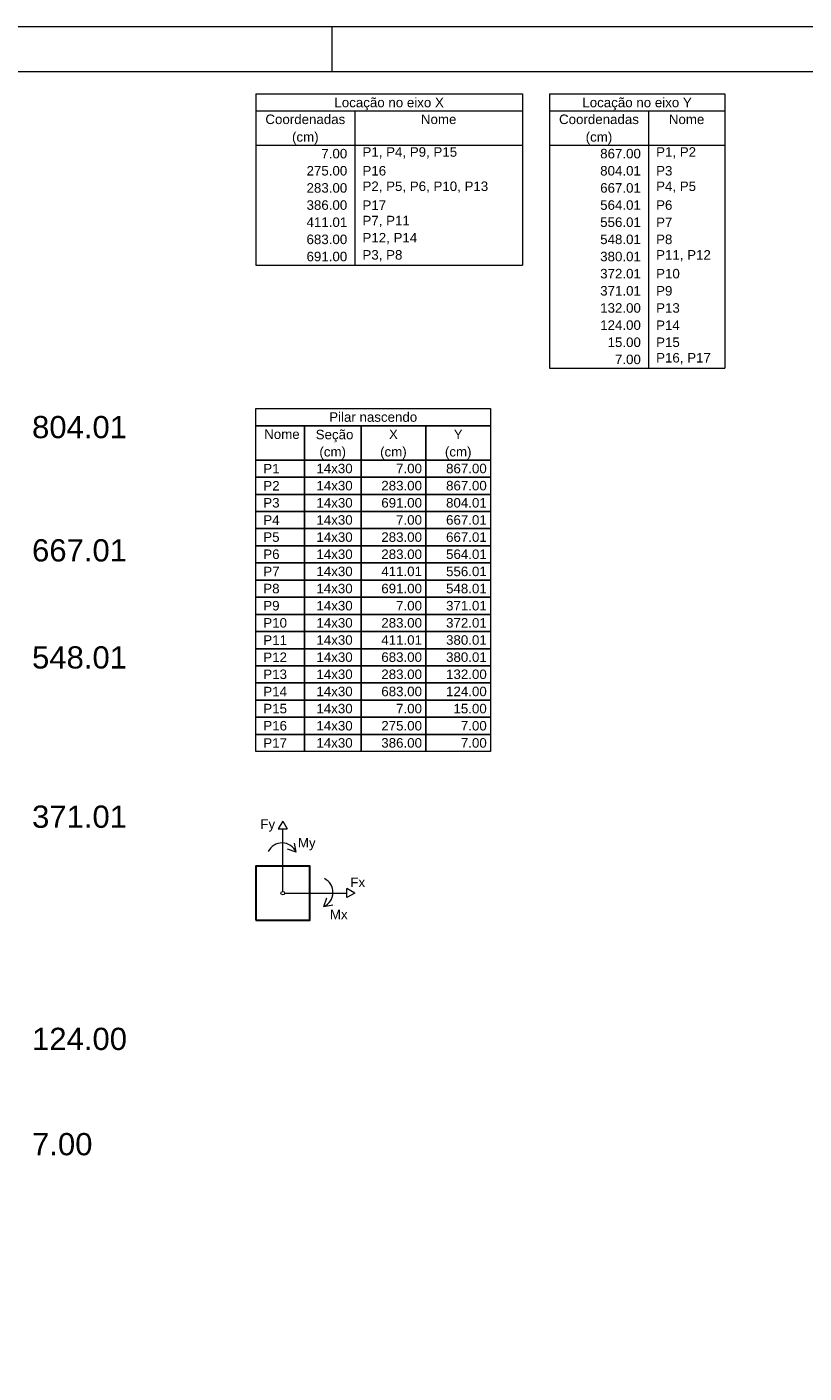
# Model space of a CAD drawing. Header units: millimetres. Extents: x 337 to 526, y -381 to -65.
# Tile 79 of 104: x 365 to 382, y -95 to -65. Entities that reach past the tile are written whole.
import ezdxf

# ---------------------------------------------------------------- set-up
doc = ezdxf.new("R2010")
doc.units = ezdxf.units.MM
doc.header["$MEASUREMENT"] = 0
for name, color, linetype, lineweight in [('LC-Cotas', 7, 'Continuous', 5), ('LC-Seção dos pilares', 152, 'Continuous', 30), ('LC-Tabelas', 1, 'Continuous', 20), ('LC-Textos', 102, 'Continuous', 20), ('LC-Textos das tabelas', 5, 'Continuous', 5), ('PRANCHA 01', 7, 'Continuous', 20)]:
    doc.layers.add(name, color=color, linetype=linetype, lineweight=lineweight)
doc.styles.add('Arial', font='arial.ttf')

msp = doc.modelspace()

# ---------------------------------------------------------------- linework, layer by layer
at = {"layer": 'LC-Cotas'}
for p, q in [((370.3335, -82.7245), (370.2335, -82.8975)), ((370.3335, -82.7245), (370.4335, -82.8975)), ((370.2335, -82.8975), (370.4335, -82.8975)), ((370.3335, -83.7245), (370.3335, -82.8975)), ((370.6285, -83.4115), (370.4405, -83.3435)), ((370.6285, -83.4115), (370.5945, -83.2145)), ((370.3335, -84.2845), (370.3335, -83.7245)), ((370.3735, -84.3245), (370.9335, -84.3245)), ((370.9335, -84.3245), (371.7605, -84.3245)), ((371.9335, -84.3245), (371.7605, -84.2245)), ((371.7605, -84.4245), (371.7605, -84.2245)), ((371.9335, -84.3245), (371.7605, -84.4245)), ((371.2465, -84.6195), (371.3145, -84.4315)), ((371.2465, -84.6195), (371.4435, -84.5855))]:
    msp.add_line(p, q, dxfattribs=at)
msp.add_circle((370.3335, -84.3245), 0.04, dxfattribs=at)
for centre, start, end in [((370.3165, -83.5495), 23.81409, 153.81711), ((371.1085, -84.3075), 293.81409, 63.81711)]:
    msp.add_arc(centre, 0.341, start, end, dxfattribs=at)
at = {"layer": 'LC-Seção dos pilares'}
msp.add_lwpolyline([(369.7335, -84.9245), (370.9335, -84.9245), (370.9335, -83.7245), (369.7335, -83.7245), (369.7335, -84.9245)], close=True, dxfattribs=at)
at = {"layer": 'LC-Tabelas'}
for p, q in [((369.7335, -66.553), (375.6639, -66.553)), ((369.7335, -66.553), (369.7335, -70.3654)), ((375.6639, -66.553), (375.6639, -70.3654)), ((376.2639, -66.553), (380.161, -66.553)), ((376.2639, -66.553), (376.2639, -72.6529)), ((380.161, -66.553), (380.161, -72.6529)), ((369.7335, -66.9343), (375.6639, -66.9343)), ((371.9362, -66.9343), (371.9362, -70.3654)), ((376.2639, -66.9343), (380.161, -66.9343)), ((378.4666, -66.9343), (378.4666, -72.6529)), ((369.7335, -67.6967), (375.6639, -67.6967)), ((376.2639, -67.6967), (380.161, -67.6967)), ((369.7335, -70.3654), (375.6639, -70.3654)), ((376.2639, -72.6529), (380.161, -72.6529))]:
    msp.add_line(p, q, dxfattribs=at)
for points in [[(369.7335, -73.9341), (369.7335, -73.5529), (374.9543, -73.5529), (374.9543, -73.9341), (369.7335, -73.9341)], [(369.7335, -74.6966), (369.7335, -73.9341), (370.8136, -73.9341), (370.8136, -74.6966), (369.7335, -74.6966)], [(370.8136, -74.6966), (370.8136, -73.9341), (372.0739, -73.9341), (372.0739, -74.6966), (370.8136, -74.6966)], [(372.0739, -74.6966), (372.0739, -73.9341), (373.5141, -73.9341), (373.5141, -74.6966), (372.0739, -74.6966)], [(373.5141, -74.6966), (373.5141, -73.9341), (374.9543, -73.9341), (374.9543, -74.6966), (373.5141, -74.6966)], [(369.7335, -75.0778), (369.7335, -74.6966), (370.8136, -74.6966), (370.8136, -75.0778), (369.7335, -75.0778)], [(370.8136, -75.0778), (370.8136, -74.6966), (372.0739, -74.6966), (372.0739, -75.0778), (370.8136, -75.0778)], [(372.0739, -75.0778), (372.0739, -74.6966), (373.5141, -74.6966), (373.5141, -75.0778), (372.0739, -75.0778)], [(373.5141, -75.0778), (373.5141, -74.6966), (374.9543, -74.6966), (374.9543, -75.0778), (373.5141, -75.0778)], [(369.7335, -75.4591), (369.7335, -75.0778), (370.8136, -75.0778), (370.8136, -75.4591), (369.7335, -75.4591)], [(370.8136, -75.4591), (370.8136, -75.0778), (372.0739, -75.0778), (372.0739, -75.4591), (370.8136, -75.4591)], [(372.0739, -75.4591), (372.0739, -75.0778), (373.5141, -75.0778), (373.5141, -75.4591), (372.0739, -75.4591)], [(373.5141, -75.4591), (373.5141, -75.0778), (374.9543, -75.0778), (374.9543, -75.4591), (373.5141, -75.4591)], [(369.7335, -75.8403), (369.7335, -75.4591), (370.8136, -75.4591), (370.8136, -75.8403), (369.7335, -75.8403)], [(370.8136, -75.8403), (370.8136, -75.4591), (372.0739, -75.4591), (372.0739, -75.8403), (370.8136, -75.8403)], [(372.0739, -75.8403), (372.0739, -75.4591), (373.5141, -75.4591), (373.5141, -75.8403), (372.0739, -75.8403)], [(373.5141, -75.8403), (373.5141, -75.4591), (374.9543, -75.4591), (374.9543, -75.8403), (373.5141, -75.8403)], [(369.7335, -76.2215), (369.7335, -75.8403), (370.8136, -75.8403), (370.8136, -76.2215), (369.7335, -76.2215)], [(370.8136, -76.2215), (370.8136, -75.8403), (372.0739, -75.8403), (372.0739, -76.2215), (370.8136, -76.2215)], [(372.0739, -76.2215), (372.0739, -75.8403), (373.5141, -75.8403), (373.5141, -76.2215), (372.0739, -76.2215)], [(373.5141, -76.2215), (373.5141, -75.8403), (374.9543, -75.8403), (374.9543, -76.2215), (373.5141, -76.2215)], [(369.7335, -76.6028), (369.7335, -76.2215), (370.8136, -76.2215), (370.8136, -76.6028), (369.7335, -76.6028)], [(370.8136, -76.6028), (370.8136, -76.2215), (372.0739, -76.2215), (372.0739, -76.6028), (370.8136, -76.6028)], [(372.0739, -76.6028), (372.0739, -76.2215), (373.5141, -76.2215), (373.5141, -76.6028), (372.0739, -76.6028)], [(373.5141, -76.6028), (373.5141, -76.2215), (374.9543, -76.2215), (374.9543, -76.6028), (373.5141, -76.6028)], [(369.7335, -76.984), (369.7335, -76.6028), (370.8136, -76.6028), (370.8136, -76.984), (369.7335, -76.984)], [(370.8136, -76.984), (370.8136, -76.6028), (372.0739, -76.6028), (372.0739, -76.984), (370.8136, -76.984)], [(372.0739, -76.984), (372.0739, -76.6028), (373.5141, -76.6028), (373.5141, -76.984), (372.0739, -76.984)], [(373.5141, -76.984), (373.5141, -76.6028), (374.9543, -76.6028), (374.9543, -76.984), (373.5141, -76.984)], [(369.7335, -77.3653), (369.7335, -76.984), (370.8136, -76.984), (370.8136, -77.3653), (369.7335, -77.3653)], [(370.8136, -77.3653), (370.8136, -76.984), (372.0739, -76.984), (372.0739, -77.3653), (370.8136, -77.3653)], [(372.0739, -77.3653), (372.0739, -76.984), (373.5141, -76.984), (373.5141, -77.3653), (372.0739, -77.3653)], [(373.5141, -77.3653), (373.5141, -76.984), (374.9543, -76.984), (374.9543, -77.3653), (373.5141, -77.3653)], [(369.7335, -77.7465), (369.7335, -77.3653), (370.8136, -77.3653), (370.8136, -77.7465), (369.7335, -77.7465)], [(370.8136, -77.7465), (370.8136, -77.3653), (372.0739, -77.3653), (372.0739, -77.7465), (370.8136, -77.7465)], [(372.0739, -77.7465), (372.0739, -77.3653), (373.5141, -77.3653), (373.5141, -77.7465), (372.0739, -77.7465)], [(373.5141, -77.7465), (373.5141, -77.3653), (374.9543, -77.3653), (374.9543, -77.7465), (373.5141, -77.7465)], [(369.7335, -78.1277), (369.7335, -77.7465), (370.8136, -77.7465), (370.8136, -78.1277), (369.7335, -78.1277)], [(370.8136, -78.1277), (370.8136, -77.7465), (372.0739, -77.7465), (372.0739, -78.1277), (370.8136, -78.1277)], [(372.0739, -78.1277), (372.0739, -77.7465), (373.5141, -77.7465), (373.5141, -78.1277), (372.0739, -78.1277)], [(373.5141, -78.1277), (373.5141, -77.7465), (374.9543, -77.7465), (374.9543, -78.1277), (373.5141, -78.1277)], [(369.7335, -78.509), (369.7335, -78.1277), (370.8136, -78.1277), (370.8136, -78.509), (369.7335, -78.509)], [(370.8136, -78.509), (370.8136, -78.1277), (372.0739, -78.1277), (372.0739, -78.509), (370.8136, -78.509)], [(372.0739, -78.509), (372.0739, -78.1277), (373.5141, -78.1277), (373.5141, -78.509), (372.0739, -78.509)], [(373.5141, -78.509), (373.5141, -78.1277), (374.9543, -78.1277), (374.9543, -78.509), (373.5141, -78.509)], [(369.7335, -78.8902), (369.7335, -78.509), (370.8136, -78.509), (370.8136, -78.8902), (369.7335, -78.8902)], [(370.8136, -78.8902), (370.8136, -78.509), (372.0739, -78.509), (372.0739, -78.8902), (370.8136, -78.8902)], [(372.0739, -78.8902), (372.0739, -78.509), (373.5141, -78.509), (373.5141, -78.8902), (372.0739, -78.8902)], [(373.5141, -78.8902), (373.5141, -78.509), (374.9543, -78.509), (374.9543, -78.8902), (373.5141, -78.8902)], [(369.7335, -79.2715), (369.7335, -78.8902), (370.8136, -78.8902), (370.8136, -79.2715), (369.7335, -79.2715)], [(370.8136, -79.2715), (370.8136, -78.8902), (372.0739, -78.8902), (372.0739, -79.2715), (370.8136, -79.2715)], [(372.0739, -79.2715), (372.0739, -78.8902), (373.5141, -78.8902), (373.5141, -79.2715), (372.0739, -79.2715)], [(373.5141, -79.2715), (373.5141, -78.8902), (374.9543, -78.8902), (374.9543, -79.2715), (373.5141, -79.2715)], [(369.7335, -79.6527), (369.7335, -79.2715), (370.8136, -79.2715), (370.8136, -79.6527), (369.7335, -79.6527)], [(370.8136, -79.6527), (370.8136, -79.2715), (372.0739, -79.2715), (372.0739, -79.6527), (370.8136, -79.6527)], [(372.0739, -79.6527), (372.0739, -79.2715), (373.5141, -79.2715), (373.5141, -79.6527), (372.0739, -79.6527)], [(373.5141, -79.6527), (373.5141, -79.2715), (374.9543, -79.2715), (374.9543, -79.6527), (373.5141, -79.6527)], [(369.7335, -80.0339), (369.7335, -79.6527), (370.8136, -79.6527), (370.8136, -80.0339), (369.7335, -80.0339)], [(370.8136, -80.0339), (370.8136, -79.6527), (372.0739, -79.6527), (372.0739, -80.0339), (370.8136, -80.0339)], [(372.0739, -80.0339), (372.0739, -79.6527), (373.5141, -79.6527), (373.5141, -80.0339), (372.0739, -80.0339)], [(373.5141, -80.0339), (373.5141, -79.6527), (374.9543, -79.6527), (374.9543, -80.0339), (373.5141, -80.0339)], [(369.7335, -80.4152), (369.7335, -80.0339), (370.8136, -80.0339), (370.8136, -80.4152), (369.7335, -80.4152)], [(370.8136, -80.4152), (370.8136, -80.0339), (372.0739, -80.0339), (372.0739, -80.4152), (370.8136, -80.4152)], [(372.0739, -80.4152), (372.0739, -80.0339), (373.5141, -80.0339), (373.5141, -80.4152), (372.0739, -80.4152)], [(373.5141, -80.4152), (373.5141, -80.0339), (374.9543, -80.0339), (374.9543, -80.4152), (373.5141, -80.4152)], [(369.7335, -80.7964), (369.7335, -80.4152), (370.8136, -80.4152), (370.8136, -80.7964), (369.7335, -80.7964)], [(370.8136, -80.7964), (370.8136, -80.4152), (372.0739, -80.4152), (372.0739, -80.7964), (370.8136, -80.7964)], [(372.0739, -80.7964), (372.0739, -80.4152), (373.5141, -80.4152), (373.5141, -80.7964), (372.0739, -80.7964)], [(373.5141, -80.7964), (373.5141, -80.4152), (374.9543, -80.4152), (374.9543, -80.7964), (373.5141, -80.7964)], [(369.7335, -81.1777), (369.7335, -80.7964), (370.8136, -80.7964), (370.8136, -81.1777), (369.7335, -81.1777)], [(370.8136, -81.1777), (370.8136, -80.7964), (372.0739, -80.7964), (372.0739, -81.1777), (370.8136, -81.1777)], [(372.0739, -81.1777), (372.0739, -80.7964), (373.5141, -80.7964), (373.5141, -81.1777), (372.0739, -81.1777)], [(373.5141, -81.1777), (373.5141, -80.7964), (374.9543, -80.7964), (374.9543, -81.1777), (373.5141, -81.1777)]]:
    msp.add_lwpolyline(points, close=True, dxfattribs=at)
at = {"layer": 'PRANCHA 01'}
for points in [[(337.4312, -124.4682), (421.5312, -124.4682), (421.5312, -65.0682), (337.4312, -65.0682), (337.4312, -124.4682)], [(371.4312, -66.0682), (371.4312, -65.0682)]]:
    msp.add_lwpolyline(points, dxfattribs=at)
msp.add_lwpolyline([(339.9312, -123.4682), (420.5312, -123.4682), (420.5312, -66.0682), (339.9312, -66.0682)], close=True, dxfattribs=at)

# ---------------------------------------------------------------- texts
at = {"layer": 'LC-Textos', "linetype": 'Continuous', "attachment_point": 7, "line_spacing_factor": 0.798, "style": 'Arial'}
for s, insert, char_height, width in [('804.01', (364.7576, -74.2182), 0.4942, 4.234053), ('667.01', (364.7576, -76.9582), 0.4942, 4.234053), ('548.01', (364.7576, -79.3382), 0.4942, 4.234053), ('371.01', (364.7576, -82.8782), 0.4942, 4.234053), ('Fy', (369.8346, -82.9593), 0.2118, 0.655174), ('My', (370.6696, -83.3733), 0.2118, 0.787358), ('Fx', (371.8365, -84.1895), 0.2118, 0.649427), ('Mx', (371.3815, -84.9035), 0.2118, 0.781611), ('124.00', (364.7576, -87.8184), 0.4942, 4.234053), ('7.00', (364.7576, -90.1584), 0.4942, 2.694275)]:
    msp.add_mtext(s, dxfattribs=dict(at, insert=insert, char_height=char_height, width=width))
at = {"layer": 'LC-Textos das tabelas', "linetype": 'Continuous', "char_height": 0.2118, "line_spacing_factor": 0.798, "style": 'Arial'}
for s, insert, width, attachment_point in [('Locação no eixo X', (372.6986, -66.9193), 4.841965, 8), ('Locação no eixo Y', (378.2126, -66.9193), 4.847712, 8), ('Coordenadas', (370.8348, -67.2308), 3.537364, 8), ('Nome', (373.8, -67.2308), 1.571843, 8), ('Coordenadas', (377.3652, -67.2308), 3.537364, 8), ('Nome', (379.3138, -67.2308), 1.571843, 8), ('(cm)', (370.8346, -67.6823), 1.178164, 8), ('(cm)', (377.3656, -67.6823), 1.178164, 8), ('7.00', (371.7667, -67.9933), 1.146554, 9), ('P1, P4, P9, P15', (372.1056, -67.9933), 4.195412, 7), ('867.00', (378.2971, -67.9933), 1.801728, 9), ('P1, P2', (378.636, -67.9933), 1.770119, 7), ('275.00', (371.7667, -68.3745), 1.801728, 9), ('P16', (372.1056, -68.3745), 1.048853, 7), ('804.01', (378.2971, -68.3745), 1.801728, 9), ('P3', (378.636, -68.3745), 0.721266, 7), ('283.00', (371.7667, -68.7557), 1.801728, 9), ('P2, P5, P6, P10, P13', (372.1056, -68.7557), 5.571852, 7), ('667.01', (378.2971, -68.7557), 1.801728, 9), ('P4, P5', (378.636, -68.7557), 1.770119, 7), ('386.00', (371.7667, -69.137), 1.801728, 9), ('P17', (372.1056, -69.137), 1.048853, 7), ('564.01', (378.2971, -69.137), 1.801728, 9), ('P6', (378.636, -69.137), 0.721266, 7), ('411.01', (371.7667, -69.5182), 1.801728, 9), ('P7, P11', (372.1056, -69.5182), 2.097706, 7), ('556.01', (378.2971, -69.5182), 1.801728, 9), ('P7', (378.636, -69.5182), 0.721266, 7), ('683.00', (371.7667, -69.8995), 1.801728, 9), ('P12, P14', (372.1056, -69.8995), 2.425293, 7), ('548.01', (378.2971, -69.8995), 1.801728, 9), ('P8', (378.636, -69.8995), 0.721266, 7), ('691.00', (371.7667, -70.2807), 1.801728, 9), ('P3, P8', (372.1056, -70.2807), 1.770119, 7), ('380.01', (378.2971, -70.2807), 1.801728, 9), ('P11, P12', (378.636, -70.2807), 2.425293, 7), ('372.01', (378.2971, -70.6619), 1.801728, 9), ('P10', (378.636, -70.6619), 1.048853, 7), ('371.01', (378.2971, -71.0432), 1.801728, 9), ('P9', (378.636, -71.0432), 0.721266, 7), ('132.00', (378.2971, -71.4244), 1.801728, 9), ('P13', (378.636, -71.4244), 1.048853, 7), ('124.00', (378.2971, -71.8057), 1.801728, 9), ('P14', (378.636, -71.8057), 1.048853, 7), ('15.00', (378.2971, -72.1869), 1.474141, 9), ('P15', (378.636, -72.1869), 1.048853, 7), ('7.00', (378.2971, -72.5681), 1.146554, 9), ('P16, P17', (378.636, -72.5681), 2.425293, 7), ('Pilar nascendo', (372.3439, -73.8494), 3.924668, 8), (' Nome ', (370.2736, -74.2306), 1.912219, 8), (' Seção ', (371.4436, -74.3003), 2.011871, 8), ('X', (372.794, -74.2306), 0.395711, 8), ('Y', (374.2342, -74.2306), 0.395711, 8), ('(cm)', (371.4436, -74.6813), 1.185975, 8), ('(cm)', (372.7936, -74.6813), 1.185975, 8), ('(cm)', (374.2346, -74.6813), 1.185975, 8), (' P1 ', (369.8182, -74.9931), 1.055327, 7), (' 14x30 ', (371.4437, -74.9931), 1.946112, 8), (' 7.00 ', (373.4294, -74.9931), 1.484352, 9), (' 867.00 ', (374.8696, -74.9931), 2.144257, 9), (' P2 ', (369.8182, -75.3743), 1.055327, 7), (' 14x30 ', (371.4437, -75.3743), 1.946112, 8), (' 283.00 ', (373.4294, -75.3743), 2.144257, 9), (' 867.00 ', (374.8696, -75.3743), 2.144257, 9), (' P3 ', (369.8182, -75.7556), 1.055327, 7), (' 14x30 ', (371.4437, -75.7556), 1.946112, 8), (' 691.00 ', (373.4294, -75.7556), 2.144257, 9), (' 804.01 ', (374.8696, -75.7556), 2.144257, 9), (' P4 ', (369.8182, -76.1368), 1.055327, 7), (' 14x30 ', (371.4437, -76.1368), 1.946112, 8), (' 7.00 ', (373.4294, -76.1368), 1.484352, 9), (' 667.01 ', (374.8696, -76.1368), 2.144257, 9), (' P5 ', (369.8182, -76.5181), 1.055327, 7), (' 14x30 ', (371.4437, -76.5181), 1.946112, 8), (' 283.00 ', (373.4294, -76.5181), 2.144257, 9), (' 667.01 ', (374.8696, -76.5181), 2.144257, 9), (' P6 ', (369.8182, -76.8993), 1.055327, 7), (' 14x30 ', (371.4437, -76.8993), 1.946112, 8), (' 283.00 ', (373.4294, -76.8993), 2.144257, 9), (' 564.01 ', (374.8696, -76.8993), 2.144257, 9), (' P7 ', (369.8182, -77.2805), 1.055327, 7), (' 14x30 ', (371.4437, -77.2805), 1.946112, 8), (' 411.01 ', (373.4294, -77.2805), 2.144257, 9), (' 556.01 ', (374.8696, -77.2805), 2.144257, 9), (' P8 ', (369.8182, -77.6618), 1.055327, 7), (' 14x30 ', (371.4437, -77.6618), 1.946112, 8), (' 691.00 ', (373.4294, -77.6618), 2.144257, 9), (' 548.01 ', (374.8696, -77.6618), 2.144257, 9), (' P9 ', (369.8182, -78.043), 1.055327, 7), (' 14x30 ', (371.4437, -78.043), 1.946112, 8), (' 7.00 ', (373.4294, -78.043), 1.484352, 9), (' 371.01 ', (374.8696, -78.043), 2.144257, 9), (' P10 ', (369.8182, -78.4243), 1.385279, 7), (' 14x30 ', (371.4437, -78.4243), 1.946112, 8), (' 283.00 ', (373.4294, -78.4243), 2.144257, 9), (' 372.01 ', (374.8696, -78.4243), 2.144257, 9), (' P11 ', (369.8182, -78.8055), 1.385279, 7), (' 14x30 ', (371.4437, -78.8055), 1.946112, 8), (' 411.01 ', (373.4294, -78.8055), 2.144257, 9), (' 380.01 ', (374.8696, -78.8055), 2.144257, 9), (' P12 ', (369.8182, -79.1867), 1.385279, 7), (' 14x30 ', (371.4437, -79.1867), 1.946112, 8), (' 683.00 ', (373.4294, -79.1867), 2.144257, 9), (' 380.01 ', (374.8696, -79.1867), 2.144257, 9), (' P13 ', (369.8182, -79.568), 1.385279, 7), (' 14x30 ', (371.4437, -79.568), 1.946112, 8), (' 283.00 ', (373.4294, -79.568), 2.144257, 9), (' 132.00 ', (374.8696, -79.568), 2.144257, 9), (' P14 ', (369.8182, -79.9492), 1.385279, 7), (' 14x30 ', (371.4437, -79.9492), 1.946112, 8), (' 683.00 ', (373.4294, -79.9492), 2.144257, 9), (' 124.00 ', (374.8696, -79.9492), 2.144257, 9), (' P15 ', (369.8182, -80.3305), 1.385279, 7), (' 14x30 ', (371.4437, -80.3305), 1.946112, 8), (' 7.00 ', (373.4294, -80.3305), 1.484352, 9), (' 15.00 ', (374.8696, -80.3305), 1.814305, 9), (' P16 ', (369.8182, -80.7117), 1.385279, 7), (' 14x30 ', (371.4437, -80.7117), 1.946112, 8), (' 275.00 ', (373.4294, -80.7117), 2.144257, 9), (' 7.00 ', (374.8696, -80.7117), 1.484352, 9), (' P17 ', (369.8182, -81.0929), 1.385279, 7), (' 14x30 ', (371.4437, -81.0929), 1.946112, 8), (' 386.00 ', (373.4294, -81.0929), 2.144257, 9), (' 7.00 ', (374.8696, -81.0929), 1.484352, 9)]:
    msp.add_mtext(s, dxfattribs=dict(at, insert=insert, width=width, attachment_point=attachment_point))

doc.saveas('drawing.dxf')
